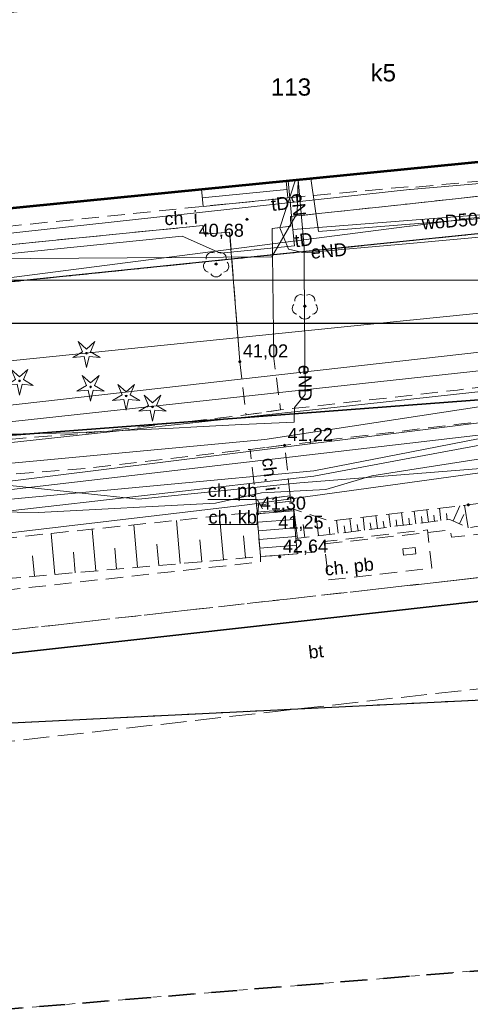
# Model space of a CAD drawing. Header units: millimetres. Extents: x 6503307 to 6504695, y 5886099 to 5887123.
# Tile 45 of 77: x 6504072 to 6504098, y 5886175 to 5886232. Entities that reach past the tile are written whole.
import ezdxf
from ezdxf.enums import TextEntityAlignment as Align

# ---------------------------------------------------------------- set-up
doc = ezdxf.new("R2010")
doc.units = ezdxf.units.MM
for name, pattern in [('EGBO02', [5, 1.5, -1, 1.5, -1]), ('EGBU01', [2, 0.5, -0.5, 0.5, -0.5]), ('OTBP_A05', [1.5, 1, -0.5]), ('OTKC_A05', [1.5, 1, -0.5]), ('OTKJ_A05', [2, 1.5, -0.5]), ('OTKU_A05', [2, 1.5, -0.5]), ('OTRK_A05', [1.5, 1, -0.5])]:
    doc.linetypes.add(name, pattern=pattern)
for name, color, linetype, lineweight in [('1_KONST', 5, 'Continuous', 20), ('Adresy', 7, 'Continuous', 0), ('Budowle (obszary)', 18, 'Continuous', 0), ('Budynki EGiB', 18, 'Continuous', 0), ('Działki', 18, 'Continuous', 0), ('isa_V10520003E16E075_TUsr', 7, 'Continuous', 25), ('isa_V10520003E16E075_TUsr_19165818BF56C1D4', 5, 'OTKJ_A05', 25), ('Komunikacja (linie)', 18, 'Continuous', 0), ('Komunikacja (obszary)', 18, 'Continuous', 0), ('Obiekty związane z budynkami EGiB (obszary)', 18, 'Continuous', 0), ('Obręby', 18, 'Continuous', 0), ('Pikiety', 18, 'Continuous', 0), ('Przewody elektroenergetyczne', 1, 'Continuous', 0), ('Przewody wodociągowe', 5, 'Continuous', 0), ('Skarpy', 18, 'Continuous', 0), ('Urządzenia towarzyszące (linie)', 18, 'Continuous', 0)]:
    doc.layers.add(name, color=color, linetype=linetype, lineweight=lineweight)
doc.layers.add('Linie_tabeli', color=7, linetype='Continuous')
for name, color, linetype, lineweight, true_color in [('Przewody kanalizacyjne', 7, 'Continuous', 0, 0x803300), ('Przewody telekomunikacyjne', 7, 'Continuous', 0, 0xff9100), ('Symbole liniowe', 7, 'Continuous', 0, 0x0a0909), ('Użytki gruntowe', 7, 'Continuous', 0, 0x008000), ('Zagospodarowanie terenu (punkty)', 7, 'Continuous', 0, 0x008000)]:
    doc.layers.add(name, color=color, linetype=linetype, lineweight=lineweight, true_color=true_color)
doc.styles.add('DOMYSLNA_CZCIONKA', font='arial.ttf')

# ---------------------------------------------------------------- blocks, each defined once
blk = doc.blocks.new('OTRS_P05')
at = {"layer": 'isa_V10520003E16E075_TUsr', "true_color": 0x0a0909}
h = blk.add_hatch(color=18, dxfattribs=at)
h.dxf.hatch_style = 1
h.paths.add_polyline_path([(0.09, 0, 1), (-0.09, 0, 1)])
at = {"layer": 'isa_V10520003E16E075_TUsr', "color": 18, "true_color": 0x0a0909}
blk.add_lwpolyline([(0.09, 0, 1), (-0.09, 0, 1)], format="xyb", close=True, dxfattribs=at)
at = {"layer": 'isa_V10520003E16E075_TUsr_19165818BF56C1D4', "color": 18, "true_color": 0x0a0909}
blk.add_circle((0, 0), 0.09, dxfattribs=at)
blk = doc.blocks.new('OTZL_P05')
at = {"layer": 'isa_V10520003E16E075_TUsr', "true_color": 0x008000}
h = blk.add_hatch(color=96, dxfattribs=at)
h.dxf.hatch_style = 1
h.paths.add_polyline_path([(0.1, 0, 1), (-0.1, 0, 1)])
h.paths.add_polyline_path([(0.01, 0, 1), (-0.01, 0, 1)], flags=16)
at = {"color": 96, "linetype": 'Continuous', "lineweight": 18, "true_color": 0x008000}
blk.add_circle((0, 0), 0.01, dxfattribs=at)
for centre, start, end in [((-0.47, 0.65), 66, 186), ((0.47, 0.65), 354, 114), ((-0.76, -0.25), 138, 258), ((0.76, -0.25), 282, 42), ((0, -0.8), 210, 330)]:
    blk.add_arc(centre, 0.7, start, end, dxfattribs=at)
at = {"layer": 'isa_V10520003E16E075_TUsr', "color": 96, "true_color": 0x008000}
for points in [[(0.1, 0, 1), (-0.1, 0, 1)], [(0.01, 0, 1), (-0.01, 0, 1)]]:
    blk.add_lwpolyline(points, format="xyb", close=True, dxfattribs=at)
at = {"layer": 'isa_V10520003E16E075_TUsr_19165818BF56C1D4', "color": 96, "true_color": 0x008000}
blk.add_circle((0, 0), 0.1, dxfattribs=at)
blk = doc.blocks.new('OTZG_P05')
at = {"linetype": 'ByBlock', "lineweight": 18, "true_color": 0x008000}
blk.add_hatch(color=96, dxfattribs=at).paths.add_polyline_path([(-0.1, 0, 1), (0.1, 0, 1)])
at = {"color": 96, "lineweight": 18, "true_color": 0x008000}
blk.add_lwpolyline([(-0.97, 1.34), (0, 0.48), (0.97, 1.34), (0.46, 0.15), (1.58, -0.51), (0.28, -0.39), (0, -1.66), (-0.28, -0.39), (-1.58, -0.51), (-0.46, 0.15), (-0.97, 1.34)], dxfattribs=at)
blk.add_circle((0, 0), 0.1, dxfattribs=at)

msp = doc.modelspace()

# ---------------------------------------------------------------- linework, layer by layer
at = {"layer": '1_KONST', "color": 0}
msp.add_lwpolyline([(6503992.56321, 5886216.63376), (6504188.49188, 5886216.6431), (6504188.49188, 5886359.54232), (6503992.56321, 5886359.54232)], close=True, dxfattribs=at)
at = {"layer": 'Adresy'}
msp.add_point((6504087.94715, 5886227.84165), dxfattribs=at)
at = {"layer": 'Budowle (obszary)', "color": 0, "linetype": 'OTBP_A05', "lineweight": 18, "flags": 128}
msp.add_lwpolyline([(6504096.10799, 5886199.93906), (6504095.85399, 5886202.16506), (6504089.86899, 5886201.48506), (6504090.12299, 5886199.25906), (6504096.10799, 5886199.93906)], close=True, dxfattribs=at)
at = {"layer": 'Budowle (obszary)', "color": 0, "linetype": 'Continuous', "lineweight": 18, "flags": 128}
msp.add_lwpolyline([(6504094.45699, 5886200.69006), (6504095.17299, 5886200.77106), (6504095.13099, 5886201.14406), (6504094.41399, 5886201.06306), (6504094.45699, 5886200.69006)], close=True, dxfattribs=at)
at = {"layer": 'Budynki EGiB', "color": 7, "linetype": 'Continuous', "lineweight": 53, "flags": 128}
msp.add_lwpolyline([(6504106.76399, 5886235.78706), (6504106.53399, 5886235.76706), (6504095.48399, 5886234.63706), (6504068.07399, 5886231.83706), (6504069.28399, 5886220.57706), (6504107.97399, 5886224.41706), (6504106.76399, 5886235.78706)], close=True, dxfattribs=at)
at = {"layer": 'Działki', "color": 0, "linetype": 'Continuous', "lineweight": 25, "flags": 128}
for points in [[(6504058.38399, 5886215.16706), (6504058.77399, 5886206.67706), (6504117.45399, 5886211.11706), (6504116.09399, 5886220.95706), (6504108.70399, 5886274.44706), (6504106.73399, 5886292.16706), (6504105.51399, 5886303.03706), (6504105.38399, 5886304.29706), (6504102.90399, 5886304.31706), (6504108.71399, 5886220.35706), (6504058.38399, 5886215.16706)], [(6504247.08399, 5886228.94706), (6504125.85399, 5886212.20706), (6504117.45399, 5886211.11706), (6504058.77399, 5886206.67706), (6504017.71399, 5886203.66706), (6503987.94399, 5886205.41706), (6503988.00399, 5886190.43706), (6503994.83399, 5886190.15706), (6504039.97399, 5886189.48706), (6504059.51399, 5886190.36706), (6504105.72399, 5886192.63706), (6504227.12399, 5886208.77706), (6504247.35399, 5886211.68706), (6504247.08399, 5886228.94706)]]:
    msp.add_lwpolyline(points, close=True, dxfattribs=at)
at = {"layer": 'Komunikacja (linie)', "color": 18, "linetype": 'Continuous', "lineweight": 18, "true_color": 0x000000, "flags": 128}
for points in [[(6504094.81899, 5886221.07106), (6504108.18371, 5886222.54528)], [(6504094.84799, 5886221.07506), (6504087.91999, 5886220.32806), (6504087.94699, 5886219.77006), (6504086.85599, 5886219.64006), (6504086.95399, 5886212.09706)]]:
    msp.add_lwpolyline(points, dxfattribs=at)
at = {"layer": 'Komunikacja (linie)', "color": 0, "linetype": 'Continuous', "lineweight": 18, "flags": 128}
for points in [[(6504084.98399, 5886211.91706), (6504084.39399, 5886219.43106), (6504082.91099, 5886219.30206), (6504082.84399, 5886219.80806), (6504069.49199, 5886218.48006), (6504069.28399, 5886220.58606)], [(6504119.07399, 5886207.77706), (6504119.78399, 5886201.92706), (6504115.04899, 5886201.33506), (6504104.15899, 5886199.99506), (6504094.81899, 5886198.94606)]]:
    msp.add_lwpolyline(points, dxfattribs=at)
at = {"layer": 'Komunikacja (linie)', "color": 0, "linetype": 'Continuous', "lineweight": 35, "flags": 128}
msp.add_lwpolyline([(6503996.29587, 5886177.68921), (6504001.54399, 5886179.69706), (6504010.74597, 5886183.28137), (6504019.52234, 5886186.69753), (6504023.71039, 5886188.28284), (6504027.79473, 5886189.52346), (6504030.57119, 5886190.18017), (6504033.52399, 5886190.68706), (6504037.40399, 5886191.15706), (6504041.81662, 5886191.64075), (6504055.85899, 5886193.23106), (6504081.97199, 5886196.12606), (6504104.74399, 5886198.67706), (6504115.24899, 5886199.97606), (6504128.49799, 5886201.76606), (6504144.55199, 5886204.07506), (6504165.27499, 5886206.95306), (6504189.87699, 5886210.30206), (6504209.92199, 5886213.02706)], dxfattribs=at)
at = {"layer": 'Komunikacja (obszary)', "color": 7, "linetype": 'OTKU_A05', "lineweight": 0, "flags": 128}
msp.add_lwpolyline([(6504054.32399, 5886304.71706), (6504056.36399, 5886260.13706), (6504058.21399, 5886219.79706), (6504058.38399, 5886215.16706), (6504108.71399, 5886220.35706), (6504102.90399, 5886304.31706), (6504054.32399, 5886304.71706)], close=True, dxfattribs=at)
at = {"layer": 'Komunikacja (obszary)', "color": 0, "linetype": 'OTKC_A05', "lineweight": 18, "flags": 128}
for points in [[(6504094.81899, 5886221.07106), (6504108.18371, 5886222.54528), (6504104.30099, 5886222.88506), (6504094.81899, 5886222.00806), (6504094.81417, 5886222.06691), (6504087.75999, 5886221.40906), (6504082.85599, 5886220.91806), (6504069.38743, 5886219.53882), (6504069.49199, 5886218.48006), (6504082.84399, 5886219.80806), (6504082.91099, 5886219.30206), (6504084.39399, 5886219.43106), (6504084.98399, 5886211.91706), (6504085.34966, 5886208.8299), (6504087.34654, 5886209.11735), (6504086.95399, 5886212.09706), (6504086.85599, 5886219.64006), (6504087.94699, 5886219.77006), (6504087.91999, 5886220.32806), (6504094.81899, 5886221.07106)], [(6503986.06399, 5886198.82706), (6503983.21399, 5886199.59706), (6503977.64399, 5886201.32706), (6503977.43399, 5886199.28706), (6503980.49399, 5886198.29706), (6503982.45399, 5886197.76706), (6503984.81399, 5886197.00706), (6503985.82399, 5886196.83706), (6503986.99734, 5886196.62317), (6503990.31399, 5886196.31706), (6503993.72399, 5886196.45706), (6503996.75399, 5886196.74706), (6504011.47399, 5886198.36706), (6504033.93399, 5886200.85706), (6504037.87399, 5886201.38706), (6504040.85399, 5886201.96706), (6504046.07399, 5886203.35706), (6504050.54399, 5886204.30706), (6504053.95399, 5886204.82706), (6504058.47399, 5886205.08706), (6504066.51399, 5886205.18706), (6504070.11399, 5886205.25706), (6504076.30399, 5886205.74706), (6504085.57471, 5886206.83119), (6504087.56845, 5886207.07073), (6504097.82399, 5886208.30706), (6504110.68399, 5886209.87706), (6504114.80399, 5886210.34706), (6504116.74178, 5886210.62323), (6504116.82399, 5886210.63706), (6504117.54399, 5886210.47706), (6504118.11399, 5886210.10706), (6504118.53399, 5886209.56706), (6504118.76399, 5886208.96706), (6504118.88539, 5886209.00154), (6504118.13744, 5886214.57431), (6504118.00871, 5886214.5349), (6504117.89727, 5886214.03258), (6504117.61399, 5886213.44706), (6504117.14533, 5886212.97376), (6504116.53399, 5886212.60706), (6504116.48117, 5886212.59072), (6504114.43399, 5886212.33706), (6504110.21399, 5886211.82706), (6504097.58399, 5886210.26706), (6504087.34654, 5886209.11735), (6504085.34966, 5886208.8299), (6504076.03399, 5886207.76706), (6504069.80399, 5886207.26706), (6504066.64399, 5886207.17706), (6504058.56399, 5886207.07706), (6504053.86399, 5886206.79706), (6504050.35399, 5886206.31706), (6504045.58399, 5886205.34706), (6504040.22399, 5886203.90706), (6504037.62399, 5886203.38706), (6504034.48399, 5886202.94706), (6504011.17399, 5886200.35706), (6503996.08399, 5886198.70706), (6503993.53399, 5886198.45706), (6503990.14399, 5886198.33706), (6503989.11399, 5886198.40706), (6503986.06399, 5886198.82706)], [(6504119.78399, 5886201.92706), (6504119.4996, 5886204.27035), (6504118.43399, 5886204.15706), (6504117.75399, 5886204.96706), (6504116.74178, 5886210.62323), (6504114.80399, 5886210.34706), (6504115.64399, 5886204.89706), (6504114.53399, 5886203.64706), (6504110.04399, 5886203.05706), (6504097.24899, 5886201.74506), (6504097.17899, 5886202.15506), (6504094.84799, 5886201.89706), (6504089.08799, 5886201.25906), (6504089.12799, 5886200.85906), (6504088.29799, 5886200.77906), (6504086.17799, 5886200.60906), (6504086.18799, 5886200.30906), (6504056.01799, 5886196.94906), (6504056.20799, 5886194.86906), (6504056.29799, 5886194.61906), (6504094.84799, 5886198.95006), (6504104.15899, 5886199.99506), (6504115.04899, 5886201.33506), (6504119.78399, 5886201.92706)], [(6504085.92399, 5886203.88706), (6504085.95399, 5886203.59706), (6504087.94399, 5886203.82706), (6504087.90732, 5886204.14242), (6504085.92399, 5886203.88706)], [(6504085.95399, 5886203.59706), (6504086.01399, 5886203.08706), (6504088.00399, 5886203.31706), (6504087.94399, 5886203.82706), (6504085.95399, 5886203.59706)]]:
    msp.add_lwpolyline(points, close=True, dxfattribs=at)
at = {"layer": 'Komunikacja (obszary)', "color": 18, "linetype": 'OTKC_A05', "lineweight": 18, "true_color": 0x000000, "flags": 128}
msp.add_lwpolyline([(6504087.90732, 5886204.14242), (6504087.56845, 5886207.07073), (6504085.57471, 5886206.83119), (6504085.92399, 5886203.88706), (6504087.90732, 5886204.14242)], close=True, dxfattribs=at)
at = {"layer": 'Komunikacja (obszary)', "color": 0, "linetype": 'Continuous', "lineweight": 0, "flags": 128}
for points in [[(6504083.13585, 5886203.92295), (6504085.99005, 5886203.92295), (6504086.29301, 5886203.37778)], [(6504083.17403, 5886202.46598), (6504085.9694, 5886202.46598), (6504086.08295, 5886203.75983)]]:
    msp.add_lwpolyline(points, dxfattribs=at)
at = {"layer": 'Komunikacja (obszary)', "color": 0, "linetype": 'Continuous', "lineweight": 18, "flags": 128}
msp.add_lwpolyline([(6504086.17799, 5886200.60906), (6504088.29799, 5886200.77906), (6504088.09099, 5886203.36806), (6504085.97099, 5886203.19806), (6504086.17799, 5886200.60906)], close=True, dxfattribs=at)
at = {"layer": 'Komunikacja (obszary)', "color": 0, "linetype": 'OTKU_A05', "lineweight": 18, "flags": 128}
msp.add_lwpolyline([(6504056.29799, 5886194.61906), (6504056.95799, 5886188.24906), (6504094.81888, 5886192.50679), (6504110.93399, 5886194.23706), (6504119.12399, 5886195.28706), (6504120.62445, 5886195.3523), (6504120.6242, 5886195.35593), (6504120.73399, 5886195.35706), (6504120.61348, 5886196.13346), (6504120.31399, 5886198.15706), (6504120.18399, 5886199.19706), (6504119.78399, 5886201.92706), (6504115.04899, 5886201.33506), (6504104.15899, 5886199.99506), (6504094.84799, 5886198.95006), (6504056.29799, 5886194.61906)], close=True, dxfattribs=at)
at = {"layer": 'Linie_tabeli', "color": 0}
msp.add_lwpolyline([(6503989.16038, 5886214.1431), (6504190.99188, 5886214.1431), (6504190.99188, 5886362.6431), (6503989.16038, 5886362.6431)], close=True, dxfattribs=at)
at = {"layer": 'Obiekty związane z budynkami EGiB (obszary)', "color": 18, "linetype": 'Continuous', "lineweight": 18, "true_color": 0x000000, "flags": 128}
msp.add_lwpolyline([(6504082.85599, 5886220.91806), (6504087.75999, 5886221.40906), (6504087.66159, 5886222.40105), (6504082.75667, 5886221.91423), (6504082.85599, 5886220.91806)], close=True, dxfattribs=at)
at = {"layer": 'Obręby', "color": 0, "linetype": 'EGBO02', "lineweight": 35, "flags": 128}
msp.add_lwpolyline([(6503484.00399, 5886690.53706), (6503460.33399, 5886687.70706), (6503433.41399, 5886681.46706), (6503390.38399, 5886671.71706), (6503357.40399, 5886665.99706), (6503337.61399, 5886663.63706), (6503337.54399, 5886663.12706), (6503331.70399, 5886623.20706), (6503330.16399, 5886612.75706), (6503329.64399, 5886609.15706), (6503329.10399, 5886589.49706), (6503328.12399, 5886554.51706), (6503325.84399, 5886504.58706), (6503325.64399, 5886499.73706), (6503325.63399, 5886499.45706), (6503324.92399, 5886481.33706), (6503323.28399, 5886438.36706), (6503320.59399, 5886384.92706), (6503320.21399, 5886374.30706), (6503320.08399, 5886370.44706), (6503319.81399, 5886362.93706), (6503319.15399, 5886345.34706), (6503306.58399, 5886332.61706), (6503323.46399, 5886328.01706), (6503325.11399, 5886327.55706), (6503335.62399, 5886324.70706), (6503364.64399, 5886316.80706), (6503443.34399, 5886295.38706), (6503542.31399, 5886268.32706), (6503570.07399, 5886261.22706), (6503573.27399, 5886260.18706), (6503577.14399, 5886259.16706), (6503580.40399, 5886258.30706), (6503604.51399, 5886251.95706), (6503628.64399, 5886245.61706), (6503644.41399, 5886241.46706), (6503658.86399, 5886237.66706), (6503662.81399, 5886236.62706), (6503674.64399, 5886233.43706), (6503686.73399, 5886230.19706), (6503726.45399, 5886219.52706), (6503740.08399, 5886215.85706), (6503756.55399, 5886211.39706), (6503760.50399, 5886210.17706), (6503778.92399, 5886205.27706), (6503815.90399, 5886196.43706), (6503821.75399, 5886195.03706), (6503824.69399, 5886194.40706), (6503828.60399, 5886193.56706), (6503844.79399, 5886190.09706), (6503849.34399, 5886189.12706), (6503884.29399, 5886183.13706), (6503924.95399, 5886178.39706), (6503943.44399, 5886176.73706), (6503964.46399, 5886174.85706), (6504004.22399, 5886173.21706), (6504027.16399, 5886173.49706), (6504042.29399, 5886173.38706), (6504059.45399, 5886173.38706), (6504077.84399, 5886174.88706), (6504102.00399, 5886176.86706), (6504121.05399, 5886178.54706), (6504124.74399, 5886178.85706), (6504153.16399, 5886182.75706), (6504161.86399, 5886183.90706), (6504198.96399, 5886188.97706), (6504215.97399, 5886191.39706), (6504228.98399, 5886193.13706), (6504231.96399, 5886193.66706), (6504247.17399, 5886195.75706), (6504252.73399, 5886196.38706), (6504252.33399, 5886212.32706), (6504251.96399, 5886229.62706), (6504251.88399, 5886239.72706), (6504251.17399, 5886263.83706), (6504250.75399, 5886282.11706), (6504250.61399, 5886287.96706), (6504250.47399, 5886293.96706), (6504249.72399, 5886326.21706), (6504248.69399, 5886372.38706), (6504248.49399, 5886380.92706), (6504248.43399, 5886381.63706), (6504248.75399, 5886388.97706), (6504249.89399, 5886415.13706), (6504251.20399, 5886445.22706), (6504251.27399, 5886446.86706), (6504251.83399, 5886459.66706), (6504252.99399, 5886481.37706), (6504263.52399, 5886481.23706), (6504272.94399, 5886481.11706), (6504272.91399, 5886489.23706), (6504272.90399, 5886493.19706), (6504272.76399, 5886506.10706), (6504272.65399, 5886521.03706), (6504270.90399, 5886524.79706), (6504267.47399, 5886525.49706), (6504264.69399, 5886525.57706), (6504252.88399, 5886525.90706), (6504261.95399, 5886573.63706), (6504262.53399, 5886576.65706), (6504262.16399, 5886580.24706), (6504256.54399, 5886635.44706), (6504256.33399, 5886637.52706), (6504220.93399, 5886644.56706), (6504181.58399, 5886648.14706), (6504156.31399, 5886649.45706), (6504132.08399, 5886649.29706), (6504116.93399, 5886649.16706), (6504108.08399, 5886649.11706), (6504104.20399, 5886648.14706), (6504089.69399, 5886646.64706), (6504069.58399, 5886645.57706), (6504049.82399, 5886644.80706), (6504011.43399, 5886642.87706), (6503975.69399, 5886641.07706), (6503956.79399, 5886640.53706), (6503916.09399, 5886638.31706), (6503873.89399, 5886635.54706), (6503858.15399, 5886632.96706), (6503824.18399, 5886624.10706), (6503795.83399, 5886616.03706), (6503773.94399, 5886610.72706), (6503763.20399, 5886609.25706), (6503724.58399, 5886607.18706), (6503706.76399, 5886609.81706), (6503680.75399, 5886615.25706), (6503657.78399, 5886623.28706), (6503641.46399, 5886630.96706), (6503597.56399, 5886659.37706), (6503546.57399, 5886682.25706), (6503522.52399, 5886687.64706), (6503500.06399, 5886690.34706), (6503484.00399, 5886690.53706)], close=True, dxfattribs=at)
at = {"layer": 'Przewody elektroenergetyczne', "color": 1, "linetype": 'Continuous', "lineweight": 18, "true_color": 0xff0000, "flags": 128}
for points in [[(6504165.66399, 5886271.17706), (6504165.59399, 5886273.49706), (6504164.40399, 5886274.34706), (6504160.72399, 5886274.01706), (6504156.63399, 5886273.65706), (6504152.12399, 5886273.24706), (6504151.33399, 5886270.49706), (6504118.43399, 5886267.36706), (6504117.66399, 5886266.73706), (6504123.25399, 5886225.09706), (6504123.55399, 5886222.87706), (6504125.03399, 5886211.81706), (6504111.55399, 5886209.92706), (6504094.83399, 5886206.66706), (6504089.27399, 5886205.58706), (6504063.25399, 5886203.14706), (6504037.77399, 5886200.91706), (6504027.14399, 5886200.43706), (6504020.49399, 5886200.87706), (6504002.42399, 5886200.74706), (6503977.65399, 5886201.06706)], [(6504088.05399, 5886219.57706), (6504105.30399, 5886220.92706), (6504106.79399, 5886219.06706), (6504110.31399, 5886219.42706), (6504111.39399, 5886222.46706), (6504111.75399, 5886224.81706), (6504111.73399, 5886225.09706), (6504111.28399, 5886231.50706), (6504110.31399, 5886240.10706)], [(6504110.39399, 5886239.81706), (6504111.63399, 5886225.09706), (6504111.82399, 5886222.87706), (6504112.01399, 5886220.53706), (6504111.27399, 5886220.11706), (6504111.00399, 5886219.96706), (6504109.37399, 5886220.09706), (6504094.83399, 5886218.77706)], [(6504094.81399, 5886207.86706), (6504118.46399, 5886210.79706), (6504143.05399, 5886211.51706), (6504165.70399, 5886214.63706), (6504169.76399, 5886215.05706), (6504174.00399, 5886215.49706), (6504179.27399, 5886216.04706), (6504204.38399, 5886220.24706), (6504219.03399, 5886222.02706), (6504227.54399, 5886222.87706), (6504235.53399, 5886223.29706), (6504245.88399, 5886224.82706), (6504247.96399, 5886225.09706), (6504259.94399, 5886226.65706), (6504281.49399, 5886229.47706), (6504295.66399, 5886231.65706), (6504314.10399, 5886233.93706), (6504330.40399, 5886236.00706)], [(6504043.68399, 5886227.79706), (6504060.98399, 5886228.04706), (6504061.27399, 5886225.09706), (6504061.79399, 5886219.83706), (6504062.05399, 5886217.19706), (6504081.65399, 5886219.18706), (6504083.86399, 5886218.20706), (6504088.14399, 5886218.62706), (6504088.05399, 5886219.57706)], [(6503825.99399, 5886227.69706), (6503842.07399, 5886225.09706), (6503846.91399, 5886224.31706), (6503855.04399, 5886222.87706), (6503859.94399, 5886222.01706), (6503918.06399, 5886211.72706), (6503930.00399, 5886210.34706), (6503977.77399, 5886201.80706), (6504019.16399, 5886201.57706), (6504027.19399, 5886201.24706), (6504037.10399, 5886201.67706), (6504066.84399, 5886204.39706), (6504094.81399, 5886207.86706)], [(6504261.23399, 5886225.57706), (6504259.94399, 5886225.44706), (6504256.40399, 5886225.09706), (6504247.91399, 5886224.25706), (6504239.41399, 5886222.87706), (6504224.62399, 5886220.67706), (6504199.81399, 5886217.33706), (6504195.66399, 5886216.01706), (6504189.22399, 5886215.82706), (6504167.99399, 5886213.38706), (6504115.81399, 5886207.81706), (6504094.83399, 5886204.91706), (6504085.40399, 5886203.61706), (6504051.21399, 5886199.57706), (6504048.01399, 5886199.19706), (6504035.32399, 5886197.69706), (6503980.04399, 5886200.45706), (6503917.49399, 5886208.19706), (6503861.25399, 5886218.29706), (6503859.94399, 5886218.58706), (6503847.04399, 5886221.38706), (6503840.32399, 5886222.87706), (6503839.81399, 5886221.11706), (6503838.88399, 5886215.17706)], [(6504112.20399, 5886206.15706), (6504112.70399, 5886207.61706), (6504103.99399, 5886207.07706), (6504094.83399, 5886205.63706), (6504092.62399, 5886205.28706), (6504089.96399, 5886204.49706), (6504086.23399, 5886204.31706), (6504083.58399, 5886203.70706), (6504073.33399, 5886203.16706), (6504063.38399, 5886203.32706), (6504059.17399, 5886203.08706), (6504056.81399, 5886202.75706), (6504048.48399, 5886203.55706), (6504037.56399, 5886201.93706), (6504027.18399, 5886201.70706), (6504007.33399, 5886202.11706), (6503999.49399, 5886202.64706), (6503992.27399, 5886203.28706), (6503984.31399, 5886203.03706), (6503978.24399, 5886203.32706), (6503918.28399, 5886212.48706), (6503886.07399, 5886218.49706), (6503885.24399, 5886220.00706), (6503885.55399, 5886222.87706)], [(6503942.85399, 5886212.30706), (6503970.20399, 5886207.92706), (6503973.41399, 5886208.91706), (6503992.22399, 5886208.21706), (6504001.15399, 5886208.83706), (6504002.47399, 5886208.79706), (6504003.56399, 5886206.29706), (6504005.66399, 5886206.56706), (6504005.59399, 5886209.00706), (6504008.09399, 5886210.01706), (6504028.81399, 5886208.82706), (6504057.94399, 5886208.72706), (6504059.77399, 5886210.97706), (6504059.91399, 5886215.01706), (6504061.69399, 5886217.82706), (6504086.83399, 5886217.99706), (6504088.30399, 5886220.52706), (6504088.35399, 5886222.46706), (6504088.70399, 5886218.57706), (6504088.71399, 5886217.30706)], [(6504088.20399, 5886222.45706), (6504087.30399, 5886219.67706), (6504087.79399, 5886218.43706), (6504088.71399, 5886218.21706), (6504094.83399, 5886218.77706)], [(6504088.05399, 5886219.57706), (6504087.77399, 5886222.40706)], [(6504082.49399, 5886208.13706), (6504081.11399, 5886208.06706), (6504075.29399, 5886207.78706), (6504064.83399, 5886207.57706), (6504063.78399, 5886208.60706), (6504062.39399, 5886221.07706)], [(6503977.75399, 5886201.42706), (6503993.69399, 5886201.22706), (6504020.13399, 5886201.20706), (6504027.22399, 5886200.89706), (6504037.80399, 5886201.24706), (6504068.42399, 5886204.11706), (6504094.83399, 5886207.19706), (6504105.22399, 5886208.40706), (6504117.96399, 5886210.45706), (6504135.51399, 5886210.55706), (6504143.19399, 5886210.62706), (6504165.75399, 5886214.08706), (6504169.82399, 5886214.50706), (6504174.05399, 5886214.94706), (6504179.20399, 5886215.47706), (6504195.52399, 5886217.76706), (6504204.43399, 5886219.08706)], [(6504204.63399, 5886218.28706), (6504197.53399, 5886217.35706), (6504179.35399, 5886215.07706), (6504174.11399, 5886214.38706), (6504169.97399, 5886213.83706), (6504165.86399, 5886213.29706), (6504143.41399, 5886209.71706), (6504118.78399, 5886209.73706), (6504118.16399, 5886209.75706), (6504104.60399, 5886208.13706), (6504094.83399, 5886206.31706), (6504089.27399, 5886205.27706), (6504061.85399, 5886202.13706), (6504059.05399, 5886201.81706), (6504053.17399, 5886201.14706), (6504030.02399, 5886202.05706), (6503978.46399, 5886204.27706)], [(6504088.71399, 5886217.30706), (6504088.77399, 5886210.01706), (6504088.14399, 5886209.25706), (6504088.12399, 5886208.41706), (6504085.07399, 5886208.26706), (6504082.49399, 5886208.13706)]]:
    msp.add_lwpolyline(points, dxfattribs=at)
at = {"layer": 'Przewody kanalizacyjne', "color": 36, "linetype": 'Continuous', "lineweight": 18, "true_color": 0x803300, "flags": 128}
for points in [[(6503824.94238, 5886223.45795), (6503860.09067, 5886214.39887), (6503861.48134, 5886214.0561), (6503921.90511, 5886204.82316), (6503978.34477, 5886199.96642), (6503985.08833, 5886205.74202), (6504036.47809, 5886204.59779), (6504094.75896, 5886210.94353), (6504128.09137, 5886214.5827), (6504194.07389, 5886223.47169), (6504210.59397, 5886225.6917), (6504226.47133, 5886227.83135), (6504259.85877, 5886232.62098), (6504323.31716, 5886241.72939), (6504409.38773, 5886253.27349), (6504494.56825, 5886264.11226), (6504560.55384, 5886272.5124), (6504582.054, 5886248.13205), (6504648.86012, 5886256.55124), (6504659.8513, 5886258.26986)], [(6503824.60469, 5886222.30593), (6503859.82895, 5886213.22712), (6503861.2436, 5886212.87844), (6503921.7613, 5886203.63116), (6503978.74345, 5886198.72774), (6503985.52003, 5886204.5321), (6504036.52956, 5886203.39624), (6504094.88911, 5886209.75061), (6504128.23866, 5886213.3916), (6504194.234, 5886222.28242), (6504210.75413, 5886224.50244), (6504226.66804, 5886226.64719), (6504260.02924, 5886231.43315), (6504323.4965, 5886240.54276), (6504409.53174, 5886252.08212), (6504494.71976, 5886262.92187), (6504560.07431, 5886271.24171), (6504581.57382, 5886246.86203), (6504649.02249, 5886255.36219), (6504660.03669, 5886257.08427)]]:
    msp.add_lwpolyline(points, dxfattribs=at)
at = {"layer": 'Przewody telekomunikacyjne', "color": 30, "linetype": 'Continuous', "lineweight": 18, "true_color": 0xff9100, "flags": 128}
for points in [[(6504114.27399, 5886222.29706), (6504111.60399, 5886223.45706), (6504106.04399, 5886222.86706), (6504094.84399, 5886221.90706), (6504094.81399, 5886221.89706), (6504060.40399, 5886218.13706), (6504059.82399, 5886218.07706)], [(6504203.82399, 5886222.32706), (6504194.51399, 5886220.73706), (6504170.58399, 5886217.83706), (6504156.60399, 5886216.45706), (6504150.81399, 5886215.19706), (6504130.36399, 5886208.61706), (6504126.02399, 5886207.80706), (6504119.15399, 5886207.31706), (6504088.46399, 5886204.88706), (6504079.12399, 5886203.94706), (6504062.78399, 5886205.67706), (6504059.12399, 5886205.47706), (6504038.70399, 5886202.83706), (6504035.56399, 5886202.45706), (6504026.71399, 5886203.23706), (6504021.07399, 5886204.01706), (6504020.52399, 5886204.07706), (6504019.97399, 5886204.16706), (6504006.50399, 5886204.76706), (6503993.56399, 5886204.70706), (6503979.44399, 5886203.73706)], [(6504114.27399, 5886222.29706), (6504094.84399, 5886219.77706), (6504094.81399, 5886219.77706), (6504065.15399, 5886215.93706), (6504059.79399, 5886216.17706)], [(6504204.20399, 5886218.65706), (6504199.76399, 5886220.10706), (6504177.89399, 5886216.70706), (6504143.69399, 5886212.53706), (6504141.41399, 5886208.72706), (6504131.70399, 5886207.47706), (6504131.14399, 5886207.40706), (6504130.60399, 5886207.57706), (6504130.50399, 5886207.52706), (6504125.15399, 5886209.29706), (6504111.94399, 5886208.29706), (6504109.03399, 5886210.46706), (6504108.60399, 5886210.78706), (6504108.05399, 5886210.70706), (6504086.43399, 5886207.39706), (6504054.00399, 5886204.36706), (6504053.45399, 5886204.31706), (6504052.90399, 5886204.26706), (6504037.59399, 5886202.89706), (6504017.76399, 5886202.89706), (6503987.74399, 5886205.19706)]]:
    msp.add_lwpolyline(points, dxfattribs=at)
at = {"layer": 'Przewody wodociągowe', "color": 5, "linetype": 'Continuous', "lineweight": 18, "true_color": 0x0000ff, "flags": 128}
for points in [[(6504108.09399, 5886220.92706), (6504106.02399, 5886220.77706), (6504094.84399, 5886219.88706), (6504094.82399, 5886219.88706), (6504089.53399, 5886219.46706), (6504089.10399, 5886222.53706)], [(6503992.41399, 5886207.73706), (6504032.79399, 5886209.14706), (6504036.86399, 5886208.52706), (6504052.11399, 5886209.99706), (6504056.68399, 5886210.43706), (6504094.82399, 5886214.32706), (6504094.84399, 5886214.32706), (6504113.77399, 5886216.22706)], [(6503990.79399, 5886209.28706), (6503990.79399, 5886208.81706), (6503990.80399, 5886206.87706), (6504039.18399, 5886205.96706), (6504055.95399, 5886207.61706), (6504109.46399, 5886213.65706), (6504110.09399, 5886213.64706)]]:
    msp.add_lwpolyline(points, dxfattribs=at)
at = {"layer": 'Skarpy', "color": 0, "linetype": 'OTRK_A05', "lineweight": 18, "flags": 128}
for points in [[(6504088.09099, 5886203.36806), (6504088.22799, 5886201.65706), (6504094.81899, 5886202.47606), (6504097.14899, 5886202.76506), (6504098.19899, 5886202.28506), (6504114.16899, 5886205.00506), (6504112.79899, 5886205.46506), (6504098.21899, 5886203.61506), (6504094.81899, 5886203.21706), (6504090.21799, 5886202.67906), (6504088.09099, 5886203.36806)], [(6504022.67399, 5886194.88506), (6504023.98199, 5886190.82106), (6504028.49799, 5886192.32906), (6504037.49799, 5886193.86906), (6504052.03799, 5886195.78906), (6504056.01799, 5886196.94906), (6504061.37799, 5886198.45906), (6504086.17799, 5886200.60906), (6504085.97099, 5886203.19806), (6504050.40799, 5886199.48906), (6504036.37799, 5886197.72906), (6504027.62799, 5886196.40906), (6504022.67399, 5886194.88506)]]:
    msp.add_lwpolyline(points, close=True, dxfattribs=at)
at = {"layer": 'Symbole liniowe', "color": 18, "linetype": 'Continuous', "lineweight": 18, "true_color": 0x0a0909, "flags": 128}
for points in [[(6504082.75678, 5886221.91313), (6504084.03434, 5886222.04104)], [(6504082.80639, 5886221.4156), (6504087.71064, 5886221.90662)], [(6504092.86836, 5886202.98897), (6504092.96079, 5886202.24516)], [(6504093.28732, 5886202.66202), (6504093.33337, 5886202.29146)]]:
    msp.add_lwpolyline(points, dxfattribs=at)
at = {"layer": 'Symbole liniowe', "color": 0, "linetype": 'Continuous', "lineweight": 18, "flags": 128}
for points in [[(6504088.11721, 5886203.35957), (6504088.32723, 5886201.66939)], [(6504096.53799, 5886203.41829), (6504096.62704, 5886202.70032)], [(6504097.32863, 5886202.68294), (6504097.72849, 5886203.55764)], [(6504097.98562, 5886203.58774), (6504098.20725, 5886202.28647)], [(6504083.8126, 5886202.97295), (6504084.03365, 5886200.42316)], [(6504085.97875, 5886203.10111), (6504088.09875, 5886203.27111)], [(6504089.40621, 5886202.94202), (6504089.54553, 5886201.82078)], [(6504091.36311, 5886202.81296), (6504091.45688, 5886202.05829)], [(6504092.11846, 5886202.90129), (6504092.21156, 5886202.15206)], [(6504093.61284, 5886203.07603), (6504093.7046, 5886202.33759)], [(6504094.35195, 5886203.16245), (6504094.44304, 5886202.42935)], [(6504094.76488, 5886202.8402), (6504094.81026, 5886202.47498)], [(6504095.08587, 5886203.2483), (6504095.17616, 5886202.52036)], [(6504095.49577, 5886202.9283), (6504095.54076, 5886202.56559)], [(6504095.81444, 5886203.33359), (6504095.90411, 5886202.61065)], [(6504096.22152, 5886203.01579), (6504096.2662, 5886202.65556)], [(6504096.94227, 5886203.10267), (6504096.98664, 5886202.74493)], [(6504097.71123, 5886202.50804), (6504097.96422, 5886203.06145)], [(6504078.85082, 5886202.45547), (6504079.06436, 5886199.99236)], [(6504081.31026, 5886202.71198), (6504081.52752, 5886200.2059)], [(6504086.0186, 5886202.6027), (6504088.1386, 5886202.7727)], [(6504086.05845, 5886202.10429), (6504088.17845, 5886202.27429)], [(6504088.65702, 5886202.46833), (6504088.74978, 5886201.7219)], [(6504090.14836, 5886202.31002), (6504090.19906, 5886201.90199)], [(6504090.58891, 5886202.72243), (6504090.68338, 5886201.96217)], [(6504091.0304, 5886202.38985), (6504091.07746, 5886202.01114)], [(6504091.78819, 5886202.48123), (6504091.83491, 5886202.10526)], [(6504092.54047, 5886202.57195), (6504092.58685, 5886202.1987)], [(6504094.02878, 5886202.75143), (6504094.07449, 5886202.38355)], [(6504074.05772, 5886201.95558), (6504074.26399, 5886199.5762)], [(6504076.43355, 5886202.20337), (6504076.64342, 5886199.78248)], [(6504085.19157, 5886201.81918), (6504085.30306, 5886200.53321)], [(6504086.09829, 5886201.60588), (6504088.21829, 5886201.77588)], [(6504077.74281, 5886201.10792), (6504077.84866, 5886199.88696)], [(6504080.18292, 5886201.34092), (6504080.29062, 5886200.09866)], [(6504082.66559, 5886201.57798), (6504082.77517, 5886200.31406)], [(6504086.13814, 5886201.10747), (6504088.25814, 5886201.27747)], [(6504072.98737, 5886200.65384), (6504073.08962, 5886199.47438)], [(6504075.34453, 5886200.87891), (6504075.44857, 5886199.67889)]]:
    msp.add_lwpolyline(points, dxfattribs=at)
at = {"layer": 'Urządzenia towarzyszące (linie)', "color": 18, "linetype": 'Continuous', "lineweight": 18, "true_color": 0x000000, "flags": 128}
for points in [[(6504087.77399, 5886222.40706), (6504088.05399, 5886219.57706)], [(6504081.65399, 5886219.18706), (6504083.86399, 5886218.20706), (6504088.14399, 5886218.62706)]]:
    msp.add_lwpolyline(points, dxfattribs=at)
at = {"layer": 'Użytki gruntowe', "color": 96, "linetype": 'EGBU01', "lineweight": 18, "true_color": 0x008000, "flags": 128}
for points in [[(6503319.15399, 5886345.34706), (6503306.58399, 5886332.61706), (6503323.46399, 5886328.01706), (6503325.11399, 5886327.55706), (6503335.62399, 5886324.70706), (6503364.64399, 5886316.80706), (6503443.34399, 5886295.38706), (6503542.31399, 5886268.32706), (6503570.07399, 5886261.22706), (6503573.27399, 5886260.18706), (6503577.14399, 5886259.16706), (6503580.40399, 5886258.30706), (6503604.51399, 5886251.95706), (6503628.64399, 5886245.61706), (6503644.41399, 5886241.46706), (6503658.86399, 5886237.66706), (6503662.81399, 5886236.62706), (6503674.64399, 5886233.43706), (6503686.73399, 5886230.19706), (6503726.45399, 5886219.52706), (6503740.08399, 5886215.85706), (6503756.55399, 5886211.39706), (6503760.50399, 5886210.17706), (6503778.92399, 5886205.27706), (6503815.90399, 5886196.43706), (6503821.75399, 5886195.03706), (6503824.69399, 5886194.40706), (6503828.60399, 5886193.56706), (6503844.79399, 5886190.09706), (6503849.34399, 5886189.12706), (6503884.29399, 5886183.13706), (6503924.95399, 5886178.39706), (6503943.44399, 5886176.73706), (6503964.46399, 5886174.85706), (6504004.22399, 5886173.21706), (6504027.16399, 5886173.49706), (6504042.29399, 5886173.38706), (6504059.45399, 5886173.38706), (6504077.84399, 5886174.88706), (6504102.00399, 5886176.86706), (6504121.05399, 5886178.54706), (6504124.74399, 5886178.85706), (6504153.16399, 5886182.75706), (6504161.86399, 5886183.90706), (6504198.96399, 5886188.97706), (6504215.97399, 5886191.39706), (6504228.98399, 5886193.13706), (6504231.96399, 5886193.66706), (6504247.17399, 5886195.75706), (6504252.73399, 5886196.38706), (6504252.33399, 5886212.32706), (6504251.96399, 5886229.62706), (6504251.88399, 5886239.72706), (6504246.96399, 5886238.85706), (6504239.22399, 5886237.80706), (6504234.19755, 5886237.12931), (6504218.38399, 5886234.99706), (6504214.72463, 5886261.80418), (6504211.90399, 5886282.46706), (6504232.80399, 5886285.33706), (6504242.39399, 5886286.65706), (6504245.80399, 5886284.14706), (6504246.14399, 5886281.10706), (6504250.75399, 5886282.11706), (6504250.61399, 5886287.96706), (6504250.47399, 5886293.96706), (6504248.23399, 5886293.65706), (6504245.71399, 5886293.30706), (6504233.46399, 5886291.62706), (6504209.42399, 5886288.31706), (6504190.10399, 5886285.65706), (6504170.62399, 5886282.96706), (6504149.65399, 5886280.07706), (6504133.16399, 5886277.80706), (6504117.44399, 5886275.37706), (6504115.12399, 5886293.28706), (6504114.48399, 5886299.31706), (6504114.17901, 5886302.1576), (6504113.97399, 5886304.06706), (6504113.28399, 5886310.97706), (6504112.0678, 5886324.92384), (6504111.74399, 5886328.63706), (6504110.53399, 5886345.57706), (6504109.32399, 5886362.51706), (6504140.22399, 5886364.70706), (6504163.05399, 5886366.31706), (6504170.99027, 5886366.87719), (6504197.22388, 5886368.72869), (6504241.12399, 5886371.82706), (6504244.71399, 5886372.07706), (6504248.69399, 5886372.38706), (6504248.49399, 5886380.92706), (6504248.43399, 5886381.63706), (6504248.75399, 5886388.97706), (6504244.74399, 5886388.69706), (6504224.64399, 5886387.27706), (6504222.85399, 5886413.12706), (6504220.78399, 5886443.05706), (6504220.58399, 5886445.94706), (6504217.76399, 5886486.68706), (6504209.76399, 5886486.46706), (6504210.86399, 5886470.50706), (6504211.05399, 5886467.74706), (6504213.77399, 5886428.49706), (6504207.83399, 5886420.03706), (6504197.10399, 5886419.23706), (6504169.84399, 5886417.21706), (6504151.89399, 5886415.87706), (6504129.47399, 5886414.21706), (6504105.82399, 5886412.45706), (6504102.96399, 5886453.74706), (6504100.86399, 5886483.46706), (6504093.36399, 5886483.05706), (6504089.87399, 5886482.86706), (6504092.09399, 5886453.13706), (6504094.43399, 5886453.27706), (6504095.61399, 5886453.33706), (6504096.13399, 5886446.34706), (6504094.93399, 5886446.25706), (6504098.48399, 5886396.39706), (6504099.90399, 5886396.49706), (6504101.26399, 5886378.55706), (6504099.76399, 5886378.45706), (6504100.33399, 5886370.47706), (6504100.41399, 5886369.37706), (6504102.84399, 5886334.83706), (6504103.31399, 5886328.10706), (6504104.79399, 5886310.15706), (6504105.38399, 5886304.29706), (6504102.90399, 5886304.31706), (6504108.71399, 5886220.35706), (6504058.38399, 5886215.16706), (6504058.21399, 5886219.79706), (6504027.23399, 5886215.45706), (6504001.87399, 5886215.36706), (6503987.91399, 5886215.62706), (6503987.36399, 5886216.13706), (6503980.16399, 5886214.61706), (6503974.94399, 5886214.88706), (6503971.70399, 5886216.62706), (6503970.68399, 5886216.63706), (6503922.63399, 5886216.78706), (6503902.47399, 5886220.31706), (6503821.59399, 5886234.42706), (6503799.71399, 5886240.31706), (6503799.20399, 5886238.60706), (6503795.54399, 5886239.70706), (6503796.03399, 5886241.31706), (6503790.14399, 5886242.89706), (6503753.26399, 5886252.84706), (6503758.16399, 5886321.59706), (6503765.94399, 5886430.85706), (6503768.89399, 5886472.24706), (6503771.09238, 5886515.22714), (6503771.65399, 5886526.20706), (6503773.13399, 5886555.26706), (6503773.32399, 5886558.96706), (6503773.70399, 5886566.55706), (6503773.75399, 5886567.58706), (6503767.56399, 5886566.16706), (6503767.02062, 5886539.51713), (6503766.90399, 5886533.79706), (6503763.28909, 5886472.06735), (6503758.79399, 5886395.30706), (6503755.89399, 5886395.22706), (6503747.85399, 5886253.68706), (6503745.66399, 5886254.33706), (6503607.07399, 5886295.48706), (6503567.93399, 5886305.70706), (6503552.04408, 5886309.8574), (6503554.46399, 5886363.37706), (6503549.29399, 5886363.71706), (6503547.00565, 5886311.17341), (6503405.56399, 5886348.11706), (6503405.73399, 5886351.45706), (6503408.35399, 5886404.43706), (6503402.72399, 5886404.89706), (6503400.20399, 5886352.93706), (6503400.04399, 5886349.54706), (6503324.83399, 5886369.19706), (6503328.59399, 5886441.65706), (6503329.78565, 5886464.63749), (6503332.07399, 5886508.76706), (6503334.42399, 5886554.06706), (6503335.59399, 5886576.60706), (6503336.33399, 5886590.31706), (6503329.10399, 5886589.49706), (6503328.12399, 5886554.51706), (6503325.84399, 5886504.58706), (6503325.64399, 5886499.73706), (6503325.63399, 5886499.45706), (6503324.92399, 5886481.33706), (6503323.28399, 5886438.36706), (6503320.59399, 5886384.92706), (6503320.21399, 5886374.30706), (6503320.08399, 5886370.44706), (6503319.81399, 5886362.93706), (6503324.44399, 5886361.77706), (6503347.68399, 5886355.63706), (6503399.66399, 5886341.80706), (6503405.17399, 5886340.34706), (6503515.77399, 5886311.06706), (6503546.62419, 5886302.87778), (6503551.59436, 5886301.55844), (6503565.76399, 5886297.79706), (6503691.03399, 5886264.53706), (6503747.71399, 5886249.24706), (6503752.90399, 5886247.85706), (6503757.37399, 5886246.63706), (6503805.20399, 5886233.59706), (6503900.41399, 5886217.36706), (6503930.35399, 5886212.20706), (6503960.91399, 5886207.05706), (6503987.94399, 5886205.41706), (6504017.71399, 5886203.66706), (6504058.77399, 5886206.67706), (6504117.45399, 5886211.11706), (6504125.85399, 5886212.20706), (6504247.08399, 5886228.94706), (6504247.35399, 5886211.68706), (6504227.12399, 5886208.77706), (6504105.72399, 5886192.63706), (6504059.51399, 5886190.36706), (6504039.97399, 5886189.48706), (6503994.83399, 5886190.15706), (6503988.00399, 5886190.43706), (6503930.96399, 5886192.71706), (6503926.69399, 5886192.86706), (6503900.71399, 5886196.54706), (6503889.04399, 5886199.24706), (6503840.33399, 5886207.68706), (6503756.50399, 5886228.37706), (6503748.62399, 5886230.46706), (6503687.88399, 5886246.50706), (6503584.60399, 5886274.33706), (6503561.12399, 5886280.48706), (6503323.53399, 5886344.17706), (6503319.15399, 5886345.34706)], [(6503987.94399, 5886205.41706), (6503960.91399, 5886207.05706), (6503930.35399, 5886212.20706), (6503900.41399, 5886217.36706), (6503805.20399, 5886233.59706), (6503757.37399, 5886246.63706), (6503752.90399, 5886247.85706), (6503747.71399, 5886249.24706), (6503691.03399, 5886264.53706), (6503565.76399, 5886297.79706), (6503551.59436, 5886301.55844), (6503546.62419, 5886302.87778), (6503515.77399, 5886311.06706), (6503405.17399, 5886340.34706), (6503399.66399, 5886341.80706), (6503347.68399, 5886355.63706), (6503324.44399, 5886361.77706), (6503319.81399, 5886362.93706), (6503319.15399, 5886345.34706), (6503323.53399, 5886344.17706), (6503561.12399, 5886280.48706), (6503584.60399, 5886274.33706), (6503687.88399, 5886246.50706), (6503748.62399, 5886230.46706), (6503756.50399, 5886228.37706), (6503840.33399, 5886207.68706), (6503889.04399, 5886199.24706), (6503900.71399, 5886196.54706), (6503926.69399, 5886192.86706), (6503930.96399, 5886192.71706), (6503988.00399, 5886190.43706), (6503994.83399, 5886190.15706), (6504039.97399, 5886189.48706), (6504059.51399, 5886190.36706), (6504105.72399, 5886192.63706), (6504227.12399, 5886208.77706), (6504247.35399, 5886211.68706), (6504247.08399, 5886228.94706), (6504125.85399, 5886212.20706), (6504117.45399, 5886211.11706), (6504058.77399, 5886206.67706), (6504017.71399, 5886203.66706), (6503987.94399, 5886205.41706)], [(6504054.32399, 5886304.71706), (6504056.36399, 5886260.13706), (6504058.21399, 5886219.79706), (6504058.38399, 5886215.16706), (6504108.71399, 5886220.35706), (6504102.90399, 5886304.31706), (6504054.32399, 5886304.71706)]]:
    msp.add_lwpolyline(points, close=True, dxfattribs=at)

# ---------------------------------------------------------------- block references
at = {"layer": 'Pikiety', "color": 18, "true_color": 0x000000, "xscale": 0.5, "yscale": 0.5, "zscale": 0.5}
for p in [(6504085.398, 5886220.16306), (6504084.98399, 5886211.91706), (6504087.57399, 5886207.06706)]:
    msp.add_blockref('OTRS_P05', p, dxfattribs=at)
at = {"layer": 'Pikiety', "color": 0, "xscale": 0.5, "yscale": 0.5, "zscale": 0.5}
for p in [(6504098.219, 5886203.61506), (6504086.01399, 5886203.08706), (6504087.03399, 5886203.23706), (6504087.29399, 5886200.59706)]:
    msp.add_blockref('OTRS_P05', p, dxfattribs=at)
at = {"layer": 'Zagospodarowanie terenu (punkty)', "color": 96, "true_color": 0x008000, "xscale": 0.5, "yscale": 0.5, "zscale": 0.5}
for name, p in [('OTZL_P05', (6504083.611, 5886217.57706)), ('OTZL_P05', (6504088.747, 5886215.12806)), ('OTZG_P05', (6504076.11, 5886212.40606)), ('OTZG_P05', (6504072.23, 5886210.79806)), ('OTZG_P05', (6504076.344, 5886210.45306)), ('OTZG_P05', (6504078.402, 5886209.92506)), ('OTZG_P05', (6504079.927, 5886209.29506))]:
    msp.add_blockref(name, p, dxfattribs=at)

# ---------------------------------------------------------------- texts
at = {"layer": 'Działki', "color": 7, "lineweight": 0, "style": 'DOMYSLNA_CZCIONKA'}
for s, p in [('k5', (6504093.29145, 5886228.66723)), ('113', (6504087.94715, 5886227.84165))]:
    msp.add_text(s, height=1, dxfattribs=at).set_placement(p, align=Align.MIDDLE_CENTER)
at = {"layer": 'Komunikacja (obszary)', "color": 7, "lineweight": 0, "style": 'DOMYSLNA_CZCIONKA'}
msp.add_text('ch. i', height=0.75, rotation=2.773101, dxfattribs=at).set_placement((6504081.5763, 5886220.2442), align=Align.MIDDLE_CENTER)
at = {"layer": 'Komunikacja (obszary)', "color": 18, "true_color": 0x0a0909, "style": 'DOMYSLNA_CZCIONKA'}
for s, rotation, p in [('ch. i', 277, (6504086.75391, 5886205.38507)), ('bt', 6.384432, (6504089.38903, 5886195.11102))]:
    msp.add_text(s, height=0.75, rotation=rotation, dxfattribs=at).set_placement(p, align=Align.MIDDLE_CENTER)
at = {"layer": 'Komunikacja (obszary)', "color": 0, "style": 'DOMYSLNA_CZCIONKA'}
for s, p in [('ch. pb', (6504084.56295, 5886204.45206)), ('ch. kb', (6504084.57172, 5886202.89712))]:
    msp.add_text(s, height=0.75, dxfattribs=at).set_placement(p, align=Align.MIDDLE_CENTER)
msp.add_text('ch. pb', height=0.75, rotation=6.43172, dxfattribs=at).set_placement((6504091.3178, 5886200.03344), align=Align.MIDDLE_CENTER)
at = {"layer": 'Pikiety', "color": 18, "true_color": 0x0a0909, "style": 'DOMYSLNA_CZCIONKA'}
for s, p in [('40,68', (6504083.91025, 5886219.53557)), ('41,02', (6504086.47174, 5886212.54455)), ('41,22', (6504089.06174, 5886207.69455))]:
    msp.add_text(s, height=0.75, dxfattribs=at).set_placement(p, align=Align.MIDDLE_CENTER)
at = {"layer": 'Pikiety', "color": 0, "style": 'DOMYSLNA_CZCIONKA'}
for s, p in [('41,30', (6504087.50174, 5886203.71455)), ('41,25', (6504088.52174, 5886202.60957)), ('42,64', (6504088.78174, 5886201.22455))]:
    msp.add_text(s, height=0.75, dxfattribs=at).set_placement(p, align=Align.MIDDLE_CENTER)
at = {"layer": 'Przewody elektroenergetyczne', "color": 1, "true_color": 0xff0000, "style": 'DOMYSLNA_CZCIONKA'}
for s, rotation, p in [('eN', 275.650451, (6504088.39477, 5886221.01943)), ('eND', 5.228192, (6504090.13556, 5886218.34714)), ('eND', 270.47156, (6504088.76855, 5886210.67848))]:
    msp.add_text(s, height=0.75, rotation=rotation, dxfattribs=at).set_placement(p, align=Align.MIDDLE_CENTER)
at = {"layer": 'Przewody telekomunikacyjne', "color": 30, "true_color": 0xff9100, "style": 'DOMYSLNA_CZCIONKA'}
for rotation, p in [(6.236001, (6504087.31929, 5886221.07811)), (7.376896, (6504088.67365, 5886218.98209))]:
    msp.add_text('tD', height=0.75, rotation=rotation, dxfattribs=at).set_placement(p, align=Align.MIDDLE_CENTER)
at = {"layer": 'Przewody wodociągowe', "color": 5, "true_color": 0x0000ff, "style": 'DOMYSLNA_CZCIONKA'}
msp.add_text('woD50', height=0.75, rotation=4.551515, dxfattribs=at).set_placement((6504097.14907, 5886220.07056), align=Align.MIDDLE_CENTER)

doc.saveas('drawing.dxf')
